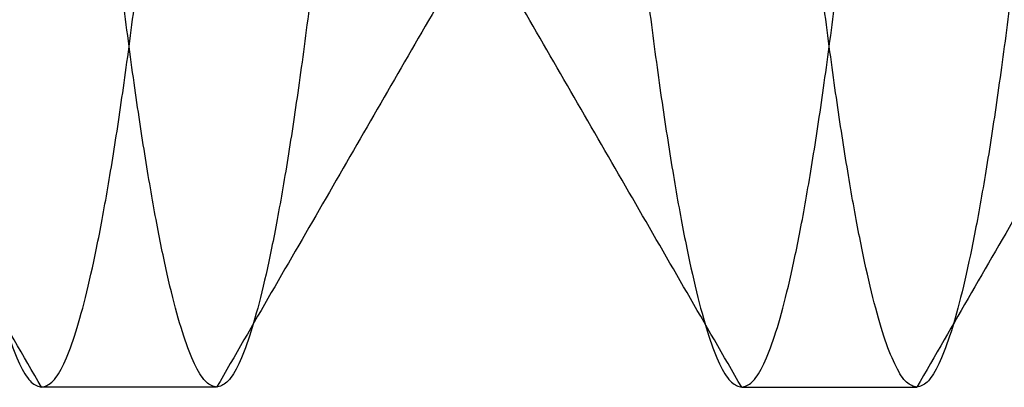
# Model space of a CAD drawing. Header units: millimetres. Extents: x -250 to 250, y -226 to 214.
# Tile 79 of 240: x -244.113 to -243.234, y -129.97 to -129.641. Entities that reach past the tile are written whole.
import ezdxf

# ---------------------------------------------------------------- set-up
doc = ezdxf.new("R2010")
doc.units = ezdxf.units.MM
doc.layers.add('Livello 01', color=7, linetype='Continuous')

# ---------------------------------------------------------------- blocks, each defined once
blk = doc.blocks.new('VTM08X30TBBIN')
at = {"layer": 'Livello 01', "color": 8, "true_color": 0x707070}
for points, weights, knots in [([(0, 23.9375, -4), (-1.65685, 24.01562, -4), (-2.82843, 24.09375, -2.82843), (-4, 24.17188, -1.65685), (-4, 24.25), (-4, 24.32813, 1.65685), (-2.82843, 24.40625, 2.82843), (-1.65685, 24.48438, 4), (0, 24.5625, 4)], [1, 0.923879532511, 1, 0.923879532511, 1, 0.923879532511, 1, 0.923879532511, 1], [-13.269561, -13.269561, -13.269561, -9.952171, -9.952171, -6.634781, -6.634781, -3.31739, -3.31739, 0, 0, 0]), ([(-4, 24.40625), (-4, 24.32813, -1.65685), (-2.82843, 24.25, -2.82843), (-1.65685, 24.17188, -4), (0, 24.09375, -4)], [1, 0.923879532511, 1, 0.923879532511, 1], [-6.634781, -6.634781, -6.634781, -3.31739, -3.31739, 0, 0, 0]), ([(0, 24.09375, -4), (1.65685, 24.01562, -4), (2.82843, 23.9375, -2.82843), (4, 23.85938, -1.65685), (4, 23.78125), (4, 23.70313, 1.65685), (2.82843, 23.625, 2.82843), (1.65685, 23.54687, 4), (0, 23.46875, 4)], [1, 0.923879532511, 1, 0.923879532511, 1, 0.923879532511, 1, 0.923879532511, 1], [-13.269561, -13.269561, -13.269561, -9.952171, -9.952171, -6.634781, -6.634781, -3.31739, -3.31739, 0, 0, 0]), ([(0, 23.3125, 4), (1.65685, 23.39063, 4), (2.82843, 23.46875, 2.82843), (4, 23.54687, 1.65685), (4, 23.625), (4, 23.70313, -1.65685), (2.82843, 23.78125, -2.82843), (1.65685, 23.85938, -4), (0, 23.9375, -4)], [1, 0.923879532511, 1, 0.923879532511, 1, 0.923879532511, 1, 0.923879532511, 1], [-13.269561, -13.269561, -13.269561, -9.952171, -9.952171, -6.634781, -6.634781, -3.31739, -3.31739, 0, 0, 0]), ([(0, 23.46875, 4), (-1.65685, 23.39063, 4), (-2.82843, 23.3125, 2.82843), (-4, 23.23438, 1.65685), (-4, 23.15625), (-4, 23.07812, -1.65685), (-2.82843, 23, -2.82843), (-1.65685, 22.92188, -4), (0, 22.84375, -4)], [1, 0.923879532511, 1, 0.923879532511, 1, 0.923879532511, 1, 0.923879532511, 1], [-13.269561, -13.269561, -13.269561, -9.952171, -9.952171, -6.634781, -6.634781, -3.31739, -3.31739, 0, 0, 0]), ([(0, 22.6875, -4), (-1.65685, 22.76563, -4), (-2.82843, 22.84375, -2.82843), (-4, 22.92188, -1.65685), (-4, 23), (-4, 23.07812, 1.65685), (-2.82843, 23.15625, 2.82843), (-1.65685, 23.23438, 4), (0, 23.3125, 4)], [1, 0.923879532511, 1, 0.923879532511, 1, 0.923879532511, 1, 0.923879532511, 1], [-13.269561, -13.269561, -13.269561, -9.952171, -9.952171, -6.634781, -6.634781, -3.31739, -3.31739, 0, 0, 0])]:
    blk.add_rational_spline(points, weights, degree=2, knots=knots, dxfattribs=at)
for points in [[(0, 24.09375, -4), (0, 24.48438, -3.32342)], [(0, 23.9375, -4), (0, 24.09375, -4)], [(0, 23.54687, -3.32342), (0, 23.9375, -4)], [(0, 23.46875, 4), (0, 23.85938, 3.32342)], [(0, 23.46875, 4), (0, 23.3125, 4)], [(0, 22.92188, 3.32342), (0, 23.3125, 4)]]:
    blk.add_open_spline(points, degree=1, dxfattribs=at)

msp = doc.modelspace()

# ---------------------------------------------------------------- block references
at = {"layer": 'Livello 01', "extrusion": (0, 1, 2.22045e-16), "rotation": 270}
msp.add_blockref('VTM08X30TBBIN', (220, 306.96956, -125.96956), dxfattribs=at)
at = {"layer": 'Livello 01', "extrusion": (0, -1, -2.22045e-16), "rotation": 90}
msp.add_blockref('VTM08X30TBBIN', (-220, 30.96956, 125.96956), dxfattribs=at)

doc.saveas('drawing.dxf')
